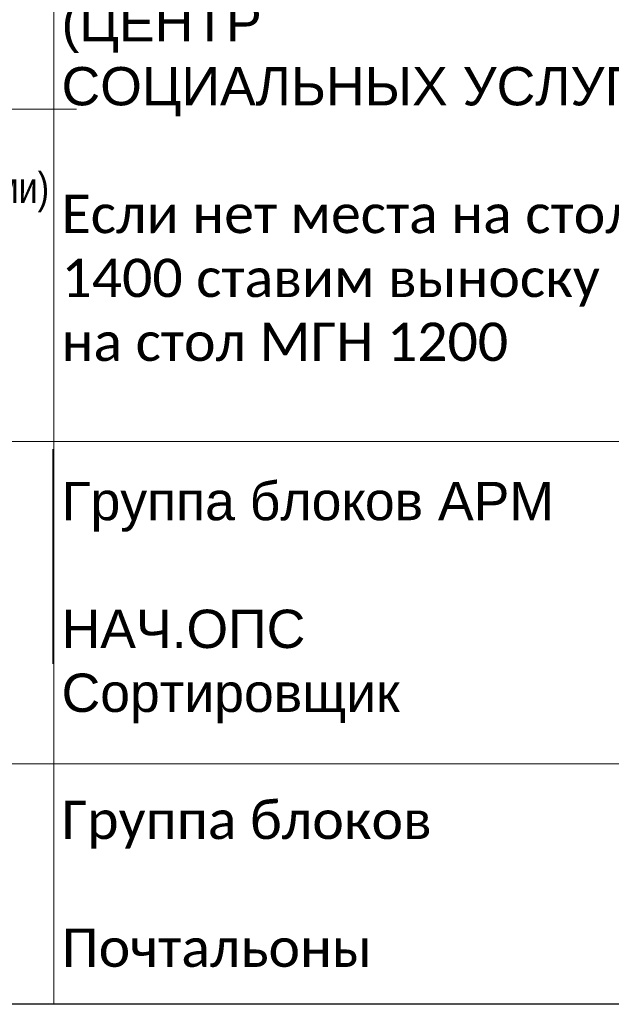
# Model space of a CAD drawing. Header units: millimetres. Extents: x -57464382 to 30606835, y -92609 to 65084.
# Tile 25 of 256: x -70228 to -66369, y -55394 to -48973. Entities that reach past the tile are written whole.
import ezdxf
from ezdxf import colors
from ezdxf.entities.mleader import LeaderData, LeaderLine
from ezdxf.math import Vec2, Vec3

# ---------------------------------------------------------------- set-up
doc = ezdxf.new("R2010")
doc.units = ezdxf.units.MM
doc.layers.get('0').update_dxf_attribs({"lineweight": 0})
doc.layers.get('Defpoints').update_dxf_attribs({"color": 30})
doc.layers.add('17_АР_Текст', color=235, linetype='Continuous', lineweight=0)
doc.styles.add('_ТЕКСТОВЫЙ', font='arial.ttf', dxfattribs={"width": 0.8})
doc.styles.add('HVAC_AEP', font='arial.ttf')

# ---------------------------------------------------------------- blocks, each defined once
blk = doc.blocks.new('*T175')
at = {"color": 0, "linetype": 'ByBlock', "lineweight": -2, "transparency": 16777216}
for p, q in [((0, 0), (8500, 0)), ((0, 0), (0, -27939.3)), ((8500, 0), (8500, -27939.3)), ((0, -469.7), (8500, -469.7)), ((4500, -469.7), (4500, -27939.3)), ((0, -4969.7), (8500, -4969.7)), ((0, -9469.7), (8500, -9469.7)), ((0, -13269.7), (8500, -13269.7)), ((0, -16669.7), (8500, -16669.7)), ((0, -20469.7), (8500, -20469.7)), ((0, -24269.7), (8500, -24269.7)), ((0, -26370.4), (8500, -26370.4)), ((0, -27939.3), (8500, -27939.3))]:
    blk.add_line(p, q, dxfattribs=at)
at = {"color": 0, "lineweight": 15, "transparency": 16777216, "style": 'HVAC_AEP'}
for s, insert, char_height, width, attachment_point in [('{\\H0.83333x;\\C256;Готовые блоки (Барьеры, АРМ, Почтальоны)}', (4250, -234.8), 300, 8497, 5), ('{\\fCalibri|b0|i0|c204|p34;\\C256;Группа блоков 1200\\P\\PПо невозможности разместить стандартный барьер для приёма посылок, применить откидную столешницу для МГН}', (4550, -2719.7), 250, 3900, 4), ('{\\fCalibri|b0|i0|c204|p34;\\C256;Группа блоков 1400\\P\\PПо невозможности разместить стандартный барьер для приёма посылок, применить откидную столешницу для МГН}', (4550, -7219.7), 250, 3900, 4), ('{\\fCalibri|b0|i0|c204|p34;\\C256;Группа блоков \\P\\PПочта банк 1400}', (4550, -11369.7), 250, 3900, 4), ('{\\fCalibri|b0|i0|c204|p34;\\C256;Группа блоков \\P\\PПочта банк 1200}', (4550, -14969.7), 250, 3900, 4), ('{\\C256;ГРУППА МЕБЕЛИ ЦСУ (ЦЕНТР СОЦИАЛЬНЫХ УСЛУГ)\\P\\PЕсли не помещается в кабинете можно установить в клиентском зале }', (4550, -18569.7), 250, 3900, 4), ('{\\C256;ГРУППА МЕБЕЛИ ЦСУ (ЦЕНТР СОЦИАЛЬНЫХ УСЛУГ)\\P\\P\\fCalibri|b0|i0|c204|p34;Если нет места на стол 1400 ставим выноску на стол МГН 1200}', (4550, -22369.7), 250, 3900, 4), ('Группа блоков АРМ\\P^JНАЧ.ОПС^JСортировщик', (4550, -25320), 250, 3900, 4), ('{\\fCalibri|b0|i0|c204|p34;\\C256;Группа блоков \\P\\PПочтальоны}', (4550, -27154.9), 250, 3900, 4)]:
    blk.add_mtext(s, dxfattribs=dict(at, insert=insert, char_height=char_height, width=width, attachment_point=attachment_point))
blk = doc.blocks.new('_Dot')
at = {"color": 0, "linetype": 'ByBlock', "lineweight": -2}
blk.add_line((-0.5, 0), (-1, 0), dxfattribs=at)
at = {"color": 0, "linetype": 'ByBlock', "const_width": 0.5}
blk.add_lwpolyline([(-0.25, 0, 1), (0.25, 0, 1)], format="xyb", close=True, dxfattribs=at)
blk = doc.blocks.new('*U221')
at = {"layer": 'Defpoints', "color": 251}
blk.add_line((1400, -1700), (0, -1700), dxfattribs=at)

msp = doc.modelspace()

# ---------------------------------------------------------------- linework, layer by layer
at = {"layer": 'Defpoints'}
msp.add_lwpolyline([(39622.9, -55394.4), (-153407.1, -55394.4)], dxfattribs=at)

# ---------------------------------------------------------------- block references
msp.add_blockref('*T175', (-74504.5, -27455.1))
at = {"lineweight": 35, "rotation": 90}
msp.add_blockref('*U221', (-71710.8, -53174.4), dxfattribs=at)

# ---------------------------------------------------------------- leaders
at = {"layer": '17_АР_Текст', "lineweight": 18}
ml = msp.add_multileader_mtext('Standard', dxfattribs=at)
ml.set_content('ЦСУ оборудование:\\PМонитор 23,8"\\PСистемный блок (с комплектующими)\\PИсточник бесперебойного питания\\PМышь, клавиатура\\PWeb-камера\\PМФУ лазерный', color=256, style='_ТЕКСТОВЫЙ')
ml.set_leader_properties(lineweight=0)
ml.set_arrow_properties(name='DOT')
ml.build(insert=Vec2(0, 0))
ml.multileader.update_dxf_attribs({"text_left_attachment_type": 6, "text_right_attachment_type": 6, "dogleg_length": 0.36, "arrow_head_size": 50, "scale": 100})
ctx = ml.context
ctx.base_point, ctx.scale, ctx.char_height, ctx.arrow_head_size, ctx.landing_gap_size, ctx.plane_origin = Vec3(-74068.3, -49557), 100, 200, 50, 100, Vec3(-68828.3, -44334.1)
ctx.left_attachment, ctx.right_attachment, ctx.attachment_type = 6, 6, 2
notes = []
notes.append((ctx, [(1, (1, 1, 0), (-74104.3, -49557), (1, 0), 36, [(0, [(-74104.3, -48496.4)], 0, [])])]))
ctx.mtext.insert, ctx.mtext.width, ctx.mtext.defined_height, ctx.mtext.flow_direction = Vec3(-73968.3, -49301.5), 5220.324, 815.5, 5
for ctx, leaders in notes:
    for number, flags, end, landing, length, lines in leaders:
        leader = LeaderData()
        leader.index, (leader.has_last_leader_line, leader.has_dogleg_vector, leader.attachment_direction) = number, flags
        leader.last_leader_point, leader.dogleg_vector, leader.dogleg_length = Vec3(end), Vec3(landing), length
        for number, points, colour, breaks in lines:
            line = LeaderLine()
            line.index, line.vertices, line.color, line.breaks = number, Vec3.list(points), colors.encode_raw_color(colour), breaks
            leader.lines.append(line)
        ctx.leaders.append(leader)

doc.saveas('drawing.dxf')
